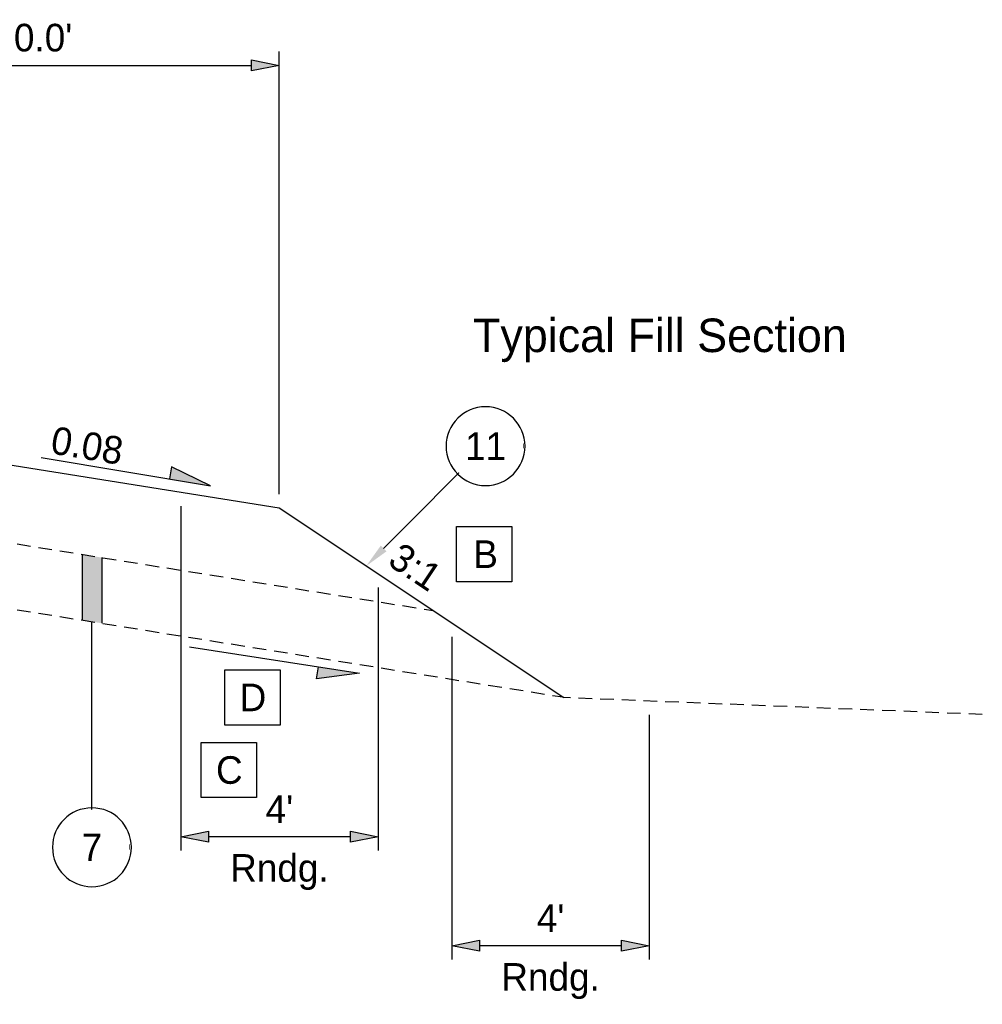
# Model space of a CAD drawing. Header units: feet. Extents: x -16 to 297, y -33 to 148.
# Tile 30 of 30: x 243 to 263, y 126 to 146. Entities that reach past the tile are written whole.
import ezdxf
from ezdxf import colors
from ezdxf.entities.mleader import LeaderData, LeaderLine
from ezdxf.enums import TextEntityAlignment as Align
from ezdxf.math import Vec2, Vec3

# ---------------------------------------------------------------- set-up
doc = ezdxf.new("R2010")
doc.units = ezdxf.units.FT
doc.header["$LTSCALE"] = 4
doc.header["$MEASUREMENT"] = 0
doc.set_wipeout_variables(frame=1)
doc.linetypes.add('OhDOT_USTN2', pattern=[0.10999999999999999, 0.069, -0.04099999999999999])
for name, color, linetype in [('TX_P_1', 7, 'Continuous'), ('TX_P_Misc', 7, 'Continuous'), ('XS_P_Finished_Grade', 3, 'Continuous'), ('XS_P_Subgrade', 4, 'Continuous'), ('XS_X_Ground_Line', 3, 'OhDOT_USTN2')]:
    doc.layers.add(name, color=color, linetype=linetype)
doc.styles.add('Slanted-Normal', font='font31.shx', dxfattribs={"height": 0.14})
doc.styles.add('Slanted-Sub Title', font='font31.shx', dxfattribs={"height": 0.17})
doc.dimstyles.new('Dec-0  Slanted', dxfattribs={"dimtxt": 0.14, "dimasz": 0.14, "dimexe": 0.07000000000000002, "dimexo": 0.07000000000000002, "dimgap": 0.07000000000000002, "dimtad": 1, "dimdec": 0, "dimzin": 3, "dimdsep": 46, "dimtxsty": 'Slanted-Normal', "dimblk": 'Dim1', "dimcen": 0, "dimclrd": 95, "dimclre": 95, "dimclrt": 7, "dimaunit": 1, "dimadec": 5, "dimazin": 3, "dimtfac": 1, "dimtdec": 0, "dimtmove": 1, "dimatfit": 0, "dimldrblk": 'Dim1', "dimfxl": 1, "dimtolj": 1, "dimtzin": 0, "dimlwd": -1, "dimlwe": -1, "dimarcsym": 0})
doc.dimstyles.new('Dec-1  Slanted', dxfattribs={"dimtxt": 0.14, "dimasz": 0.14, "dimexe": 0.07000000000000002, "dimexo": 0.07000000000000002, "dimgap": 0.07000000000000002, "dimtad": 1, "dimdec": 1, "dimzin": 3, "dimdsep": 46, "dimtxsty": 'Slanted-Normal', "dimblk": 'Dim1', "dimcen": 0, "dimclrd": 95, "dimclre": 95, "dimclrt": 7, "dimadec": 1, "dimazin": 3, "dimtfac": 1, "dimtdec": 1, "dimtix": 1, "dimtofl": 0, "dimtmove": 1, "dimatfit": 3, "dimldrblk": 'Dim1', "dimfxl": 1, "dimtolj": 1, "dimtzin": 0, "dimlwd": -1, "dimlwe": -1, "dimarcsym": 0})

# ---------------------------------------------------------------- blocks, each defined once
blk = doc.blocks.new('Dim1')
h = blk.add_hatch(color=4)
h.dxf.hatch_style = 1
h.paths.add_polyline_path([(0, 0), (-1.000000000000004, -0.1999999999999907), (-1.000000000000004, 0.1999999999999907)])
at = {"color": 4}
blk.add_lwpolyline([(0, 0), (-1.000000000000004, -0.1999999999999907), (-1.000000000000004, 0.1999999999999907), (0, 0)], dxfattribs=at)
blk = doc.blocks.new('*D1034')
at = {"layer": 'Defpoints', "color": 0, "transparency": 16777216}
for p in [(248.6414100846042, 144.991129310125), (238.6450068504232, 137.4503738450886), (248.6414100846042, 136.0108054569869)]:
    blk.add_point(p, dxfattribs=at)
at = {"layer": 'TX_P_1', "color": 95, "linetype": 'Continuous', "transparency": 16777216}
for p, q in [((238.6450068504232, 137.7303738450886), (238.6450068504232, 145.271129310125)), ((248.6414100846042, 136.2908054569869), (248.6414100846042, 145.271129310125)), ((239.2050068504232, 144.991129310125), (248.0814100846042, 144.991129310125))]:
    blk.add_line(p, q, dxfattribs=at)
at = {"layer": 'TX_P_1', "color": 95, "transparency": 16777216, "xscale": 0.56, "yscale": 0.56, "zscale": 0.56, "rotation": 180}
blk.add_blockref('Dim1', (238.6450068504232, 144.991129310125), dxfattribs=at)
at = {"layer": 'TX_P_1', "color": 95, "transparency": 16777216, "xscale": 0.56, "yscale": 0.56, "zscale": 0.56}
blk.add_blockref('Dim1', (248.6414100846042, 144.991129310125), dxfattribs=at)
at = {"layer": 'TX_P_1', "color": 7, "transparency": 16777216, "insert": (243.6432084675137, 145.551129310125), "char_height": 0.56, "attachment_point": 5, "style": 'Slanted-Normal'}
blk.add_mtext("\\A1;10.0'", dxfattribs=at)
blk = doc.blocks.new('SLOPE')
at = {"layer": 'TX_P_Misc'}
h = blk.add_hatch(color=4, dxfattribs=at)
h.dxf.hatch_style = 1
h.paths.add_polyline_path([(0.871497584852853, 0), (0.6607956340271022, 0.0615232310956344), (0.6607956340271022, 3.469446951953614e-18)])
at = {"layer": 'TX_P_Misc', "color": 4}
for p, q in [((0.871497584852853, 0), (0.6607956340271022, 0.0615232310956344)), ((0.6607956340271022, 0.0615232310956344), (0.6607956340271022, 0))]:
    blk.add_line(p, q, dxfattribs=at)
at = {"layer": 'TX_P_Misc', "color": 95}
blk.add_line((0, 0), (0.871497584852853, 0), dxfattribs=at)
at = {"layer": 'TX_P_Misc', "style": 'Slanted-Normal'}
blk.add_attdef('SLOPE', (0.03531982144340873, 0.02887350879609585), '', height=0.14, dxfattribs=at)
blk = doc.blocks.new('*D1035')
at = {"layer": 'Defpoints', "color": 0, "transparency": 16777216}
for p in [(246.6450068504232, 136.3302299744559), (250.6450068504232, 134.6750742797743), (246.6450068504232, 129.340566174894)]:
    blk.add_point(p, dxfattribs=at)
at = {"layer": 'TX_P_1', "color": 95, "linetype": 'Continuous', "transparency": 16777216}
for p, q in [((246.6450068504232, 136.0502299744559), (246.6450068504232, 129.060566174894)), ((250.6450068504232, 134.3950742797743), (250.6450068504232, 129.060566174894)), ((250.0850068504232, 129.340566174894), (247.2050068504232, 129.340566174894))]:
    blk.add_line(p, q, dxfattribs=at)
at = {"layer": 'TX_P_1', "color": 95, "transparency": 16777216, "xscale": 0.56, "yscale": 0.56, "zscale": 0.56, "rotation": 180}
blk.add_blockref('Dim1', (246.6450068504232, 129.340566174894), dxfattribs=at)
at = {"layer": 'TX_P_1', "color": 95, "transparency": 16777216, "xscale": 0.56, "yscale": 0.56, "zscale": 0.56}
blk.add_blockref('Dim1', (250.6450068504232, 129.340566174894), dxfattribs=at)
at = {"layer": 'TX_P_1', "color": 7, "transparency": 16777216, "char_height": 0.56, "attachment_point": 5, "style": 'Slanted-Normal'}
for s, insert in [("\\A1;4'", (248.6450068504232, 129.900566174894)), ('\\A1;Rndg.', (248.6450068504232, 128.6227883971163))]:
    blk.add_mtext(s, dxfattribs=dict(at, insert=insert))
blk = doc.blocks.new('*D1036')
at = {"layer": 'Defpoints', "color": 0, "transparency": 16777216}
for p in [(252.1450068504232, 133.6750742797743), (256.1450068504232, 132.0930489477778), (252.1450068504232, 127.1290187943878)]:
    blk.add_point(p, dxfattribs=at)
at = {"layer": 'TX_P_1', "color": 95, "linetype": 'Continuous', "transparency": 16777216}
for p, q in [((252.1450068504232, 133.3950742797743), (252.1450068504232, 126.8490187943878)), ((256.1450068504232, 131.8130489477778), (256.1450068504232, 126.8490187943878)), ((255.5850068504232, 127.1290187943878), (252.7050068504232, 127.1290187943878))]:
    blk.add_line(p, q, dxfattribs=at)
at = {"layer": 'TX_P_1', "color": 95, "transparency": 16777216, "xscale": 0.56, "yscale": 0.56, "zscale": 0.56, "rotation": 180}
blk.add_blockref('Dim1', (252.1450068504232, 127.1290187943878), dxfattribs=at)
at = {"layer": 'TX_P_1', "color": 95, "transparency": 16777216, "xscale": 0.56, "yscale": 0.56, "zscale": 0.56}
blk.add_blockref('Dim1', (256.1450068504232, 127.1290187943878), dxfattribs=at)
at = {"layer": 'TX_P_1', "color": 7, "transparency": 16777216, "char_height": 0.56, "attachment_point": 5, "style": 'Slanted-Normal'}
for s, insert in [("\\A1;4'", (254.1450068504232, 127.6890187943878)), ('\\A1;Rndg.', (254.1450068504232, 126.41124101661))]:
    blk.add_mtext(s, dxfattribs=dict(at, insert=insert))
blk = doc.blocks.new('_DotSmall')
at = {"color": 0, "linetype": 'ByBlock', "const_width": 0.5}
blk.add_lwpolyline([(-0.0625, 0, 1), (0.0625, 0, 1)], format="xyb", close=True, dxfattribs=at)
blk = doc.blocks.new('*U963')
at = {"layer": 'TX_P_Misc', "color": 95}
blk.add_line((-1.387778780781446e-17, 0), (-1.387778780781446e-17, 1.144643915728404), dxfattribs=at)
at = {"layer": 'TX_P_Misc'}
blk.add_circle((0, 0), 0.2, dxfattribs=at)
at = {"layer": 'TX_P_Misc', "color": 95}
ml = blk.add_multileader_mtext('Standard', dxfattribs=at)
ml.set_content('', color=95, style='Slanted-Normal')
ml.set_leader_properties()
ml.set_arrow_properties(name='DOTSMALL')
ml.build(insert=Vec2(0, 0))
ml.multileader.update_dxf_attribs({"has_dogleg": 0, "text_left_attachment_type": 2, "text_right_attachment_type": 2, "dogleg_length": 0.18, "arrow_head_size": 0.125})
ctx = ml.context
ctx.base_point, ctx.char_height, ctx.arrow_head_size, ctx.landing_gap_size, ctx.plane_origin = Vec3(0, 0), 0.14, 0.125, 0.0001, Vec3(0.9926632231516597, 0.4958960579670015)
ctx.left_attachment, ctx.right_attachment, ctx.text_align_type = 2, 2, 1
notes = []
notes.append((ctx, [(1, (1, 1, 0), (-0.18, 0), (1, 0), 0.18, [(0, [(-0.1546852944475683, 0.001480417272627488)], 0, [])])]))
ctx.mtext.insert, ctx.mtext.alignment, ctx.mtext.flow_direction = Vec3(0.0001000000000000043, 0.07), 2, 5
ml = blk.add_multileader_mtext('Standard', dxfattribs=at)
ml.set_content('', color=95, style='Slanted-Normal')
ml.set_leader_properties()
ml.build(insert=Vec2(0, 0))
ml.multileader.update_dxf_attribs({"has_dogleg": 0, "text_left_attachment_type": 2, "text_right_attachment_type": 2, "dogleg_length": 0.18, "arrow_head_size": 0.125})
ctx = ml.context
ctx.base_point, ctx.char_height, ctx.arrow_head_size, ctx.landing_gap_size, ctx.plane_origin = Vec3(-9.999999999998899e-05, 0), 0.14, 0.125, 0.0001, Vec3(0.5883962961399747, 0.4958960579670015)
ctx.left_attachment, ctx.right_attachment, ctx.text_align_type = 2, 2, 1
notes.append((ctx, [(0, (1, 1, 0), (0.1801, 0), (-1, 0), 0.18, [(0, [(0.1698233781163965, -0.000340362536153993)], 0, [])])]))
ctx.mtext.insert, ctx.mtext.alignment, ctx.mtext.flow_direction = Vec3(0, 0.07), 2, 5
for ctx, leaders in notes:
    for number, flags, end, landing, length, lines in leaders:
        leader = LeaderData()
        leader.index, (leader.has_last_leader_line, leader.has_dogleg_vector, leader.attachment_direction) = number, flags
        leader.last_leader_point, leader.dogleg_vector, leader.dogleg_length = Vec3(end), Vec3(landing), length
        for number, points, colour, breaks in lines:
            line = LeaderLine()
            line.index, line.vertices, line.color, line.breaks = number, Vec3.list(points), colors.encode_raw_color(colour), breaks
            leader.lines.append(line)
        ctx.leaders.append(leader)
blk.add_wipeout([(0.187044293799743, 0.03545878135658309), (0.18112522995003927, 0.05862204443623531), (0.1723497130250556, 0.08086080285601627), (0.1608561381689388, 0.10182433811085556), (0.1468257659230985, 0.12118204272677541), (0.1304798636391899, 0.1386286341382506), (0.11207621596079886, 0.1538889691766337), (0.09190505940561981, 0.1667223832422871), (0.07028450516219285, 0.17692648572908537), (0.047555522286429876, 0.18434035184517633), (0.02407656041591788, 0.18884706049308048), (0.00021789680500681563, 0.19037553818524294), (-0.023644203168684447, 0.18890167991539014), (-0.04713341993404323, 0.18444872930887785), (-0.06987931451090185, 0.1770869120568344), (-0.09152317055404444, 0.16693232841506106), (-0.11172365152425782, 0.1541451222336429), (-0.1301621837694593, 0.13892695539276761), (-0.14654798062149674, 0.12151782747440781), (-0.16062262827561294, 0.10219229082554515), (-0.17216416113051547, 0.08125512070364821), (-0.18099056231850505, 0.05903650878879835), (-0.1869626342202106, 0.035886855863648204), (-0.1899861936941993, 0.012171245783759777), (-0.1900135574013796, -0.011736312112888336), (-0.1870442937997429, -0.0354587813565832), (-0.1811252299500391, -0.058622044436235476), (-0.17234971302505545, -0.08086080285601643), (-0.1608561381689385, -0.10182433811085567), (-0.14682576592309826, -0.12118204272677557), (-0.13047986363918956, -0.1386286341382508), (-0.11207621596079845, -0.15388896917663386), (-0.09190505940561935, -0.16672238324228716), (-0.07028450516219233, -0.17692648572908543), (-0.04755552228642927, -0.18434035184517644), (-0.02407656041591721, -0.18884706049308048), (-0.00021789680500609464, -0.1903755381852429), (0.023644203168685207, -0.18890167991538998), (0.047133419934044, -0.1844487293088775), (0.06987931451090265, -0.177086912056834), (0.09152317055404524, -0.16693232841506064), (0.11172365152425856, -0.15414512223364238), (0.13016218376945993, -0.13892695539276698), (0.14654798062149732, -0.12151782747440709), (0.1606226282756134, -0.10219229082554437), (0.17216416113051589, -0.08125512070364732), (0.18099056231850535, -0.059036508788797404), (0.1869626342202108, -0.03588685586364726), (0.18998619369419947, -0.012171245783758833), (0.19001355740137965, 0.01173631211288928)])
at = {"layer": 'TX_P_Misc', "style": 'Slanted-Normal'}
blk.add_attdef('ITEM', text='', height=0.14, dxfattribs=at).set_placement((0, 0), align=Align.MIDDLE_CENTER)
blk = doc.blocks.new('*U969')
at = {"layer": 'TX_P_Misc', "color": 95}
blk.add_line((-1.387778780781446e-17, 0), (-1.387778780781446e-17, 0.1676484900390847), dxfattribs=at)
at = {"layer": 'TX_P_Misc'}
blk.add_circle((0, 0), 0.2, dxfattribs=at)
at = {"layer": 'TX_P_Misc', "color": 95}
ml = blk.add_multileader_mtext('Standard', dxfattribs=at)
ml.set_content('', color=95, style='Slanted-Normal')
ml.set_leader_properties()
ml.set_arrow_properties(name='DOTSMALL')
ml.build(insert=Vec2(0, 0))
ml.multileader.update_dxf_attribs({"has_dogleg": 0, "text_left_attachment_type": 2, "text_right_attachment_type": 2, "dogleg_length": 0.18, "arrow_head_size": 0.125})
ctx = ml.context
ctx.base_point, ctx.char_height, ctx.arrow_head_size, ctx.landing_gap_size, ctx.plane_origin = Vec3(0, 0), 0.14, 0.125, 0.0001, Vec3(0.9926632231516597, 0.4958960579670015)
ctx.left_attachment, ctx.right_attachment, ctx.text_align_type = 2, 2, 1
notes = []
notes.append((ctx, [(1, (1, 1, 0), (-0.18, 0), (1, 0), 0.18, [(0, [(-0.1546852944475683, 0.001480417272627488)], 0, [])])]))
ctx.mtext.insert, ctx.mtext.alignment, ctx.mtext.flow_direction = Vec3(0.0001000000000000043, 0.07), 2, 5
ml = blk.add_multileader_mtext('Standard', dxfattribs=at)
ml.set_content('', color=95, style='Slanted-Normal')
ml.set_leader_properties()
ml.build(insert=Vec2(0, 0))
ml.multileader.update_dxf_attribs({"has_dogleg": 0, "text_left_attachment_type": 2, "text_right_attachment_type": 2, "dogleg_length": 0.18, "arrow_head_size": 0.125})
ctx = ml.context
ctx.base_point, ctx.char_height, ctx.arrow_head_size, ctx.landing_gap_size, ctx.plane_origin = Vec3(-9.999999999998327e-05, 0), 0.14, 0.125, 0.0001, Vec3(0.5883962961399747, 0.4958960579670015)
ctx.left_attachment, ctx.right_attachment, ctx.text_align_type = 2, 2, 1
notes.append((ctx, [(0, (1, 1, 0), (0.1801, 0), (-1, 0), 0.18, [(0, [(0.6049446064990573, -0.6077931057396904)], 0, [])])]))
ctx.mtext.insert, ctx.mtext.alignment, ctx.mtext.flow_direction = Vec3(2.102363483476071e-17, 0.07), 2, 5
for ctx, leaders in notes:
    for number, flags, end, landing, length, lines in leaders:
        leader = LeaderData()
        leader.index, (leader.has_last_leader_line, leader.has_dogleg_vector, leader.attachment_direction) = number, flags
        leader.last_leader_point, leader.dogleg_vector, leader.dogleg_length = Vec3(end), Vec3(landing), length
        for number, points, colour, breaks in lines:
            line = LeaderLine()
            line.index, line.vertices, line.color, line.breaks = number, Vec3.list(points), colors.encode_raw_color(colour), breaks
            leader.lines.append(line)
        ctx.leaders.append(leader)
blk.add_wipeout([(0.187044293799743, 0.03545878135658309), (0.18112522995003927, 0.05862204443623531), (0.1723497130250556, 0.08086080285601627), (0.1608561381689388, 0.10182433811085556), (0.1468257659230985, 0.12118204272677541), (0.1304798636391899, 0.1386286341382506), (0.11207621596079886, 0.1538889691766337), (0.09190505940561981, 0.1667223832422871), (0.07028450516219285, 0.17692648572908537), (0.047555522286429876, 0.18434035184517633), (0.02407656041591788, 0.18884706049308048), (0.00021789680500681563, 0.19037553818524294), (-0.023644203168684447, 0.18890167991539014), (-0.04713341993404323, 0.18444872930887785), (-0.06987931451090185, 0.1770869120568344), (-0.09152317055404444, 0.16693232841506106), (-0.11172365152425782, 0.1541451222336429), (-0.1301621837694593, 0.13892695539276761), (-0.14654798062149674, 0.12151782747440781), (-0.16062262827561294, 0.10219229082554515), (-0.17216416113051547, 0.08125512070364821), (-0.18099056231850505, 0.05903650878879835), (-0.1869626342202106, 0.035886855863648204), (-0.1899861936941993, 0.012171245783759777), (-0.1900135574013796, -0.011736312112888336), (-0.1870442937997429, -0.0354587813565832), (-0.1811252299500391, -0.058622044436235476), (-0.17234971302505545, -0.08086080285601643), (-0.1608561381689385, -0.10182433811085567), (-0.14682576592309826, -0.12118204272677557), (-0.13047986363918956, -0.1386286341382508), (-0.11207621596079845, -0.15388896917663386), (-0.09190505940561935, -0.16672238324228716), (-0.07028450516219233, -0.17692648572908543), (-0.04755552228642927, -0.18434035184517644), (-0.02407656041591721, -0.18884706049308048), (-0.00021789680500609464, -0.1903755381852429), (0.023644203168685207, -0.18890167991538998), (0.047133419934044, -0.1844487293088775), (0.06987931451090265, -0.177086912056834), (0.09152317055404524, -0.16693232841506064), (0.11172365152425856, -0.15414512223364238), (0.13016218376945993, -0.13892695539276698), (0.14654798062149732, -0.12151782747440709), (0.1606226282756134, -0.10219229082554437), (0.17216416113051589, -0.08125512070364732), (0.18099056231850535, -0.059036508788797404), (0.1869626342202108, -0.03588685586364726), (0.18998619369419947, -0.012171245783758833), (0.19001355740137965, 0.01173631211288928)])
at = {"layer": 'TX_P_Misc', "style": 'Slanted-Normal'}
blk.add_attdef('ITEM', text='', height=0.14, dxfattribs=at).set_placement((0, 0), align=Align.MIDDLE_CENTER)

msp = doc.modelspace()

# ---------------------------------------------------------------- hatches: boundary and pattern name
at = {"layer": 'TX_P_1'}
h = msp.add_hatch(color=256, dxfattribs=at)
h.dxf.hatch_style = 1
h.paths.add_polyline_path([(244.642294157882, 135.0692078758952), (245.042294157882, 135.0052078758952), (245.042294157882, 133.6722078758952), (244.642294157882, 133.7362078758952)])

# ---------------------------------------------------------------- linework, layer by layer
at = {"layer": 'XS_P_Finished_Grade'}
for p, q in [((242.6414100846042, 136.9708054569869), (248.6414100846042, 136.0108054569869)), ((248.6414100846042, 136.0108054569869), (254.4135913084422, 132.162684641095))]:
    msp.add_line(p, q, dxfattribs=at)
at = {"layer": 'XS_P_Subgrade', "linetype": 'OhDOT_USTN2'}
for p, q in [((238.9783401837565, 135.9754405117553), (251.7627050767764, 133.9299421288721)), ((238.9783401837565, 134.6424405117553), (254.3936261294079, 132.1759947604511))]:
    msp.add_line(p, q, dxfattribs=at)
at = {"layer": 'XS_X_Ground_Line'}
msp.add_line((262.9011560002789, 131.8213238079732), (254.4135913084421, 132.162684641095), dxfattribs=at)

# ---------------------------------------------------------------- block references
at = {"layer": 'TX_P_1'}
ref = msp.add_blockref('SLOPE', (243.8101414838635, 137.0329383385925), dxfattribs=dict(at, xscale=3.999999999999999, yscale=3.999999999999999, zscale=3.999999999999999, rotation=350.5993534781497))
ref.add_attrib('SLOPE', '0.08', (243.9815421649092, 137.1216273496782), dxfattribs={"layer": 'TX_P_Misc', "height": 0.5600000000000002, "rotation": 350.5993534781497, "style": 'Slanted-Normal'})
at = {"layer": 'TX_P_1', "xscale": -3.999999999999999, "yscale": 3.999999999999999, "zscale": 3.999999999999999, "rotation": 171.2200926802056}
msp.add_blockref('SLOPE', (246.8221526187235, 133.1942504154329), dxfattribs=at)

# ---------------------------------------------------------------- texts
at = {"layer": 'TX_P_1', "insert": (252.5718782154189, 139.8542467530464), "char_height": 0.68, "attachment_point": 1, "style": 'Slanted-Sub Title'}
msp.add_mtext('Typical Fill Section', dxfattribs=at)
at = {"layer": 'TX_P_1', "insert": (251.1248488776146, 135.3375407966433), "char_height": 0.56, "attachment_point": 1, "rotation": 326.3125769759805, "style": 'Slanted-Normal'}
msp.add_mtext('3:1', dxfattribs=at)
at = {"layer": 'TX_P_1', "char_height": 0.56, "attachment_point": 3, "style": 'Slanted-Normal', "bg_fill": 16, "box_fill_scale": 1.5, "bg_fill_color": 256, "bg_fill_transparency": 0}
for s, insert in [('B', (253.0763188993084, 135.3531672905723)), ('D', (248.3782500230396, 132.4472274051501)), ('C', (247.8993628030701, 130.9740571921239))]:
    msp.add_mtext(s, dxfattribs=dict(at, insert=insert))

# ---------------------------------------------------------------- dimensions: what is measured, and where the dimension line sits
at = {"layer": 'TX_P_1'}
dim = msp.add_linear_dim(base=(248.6414100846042, 144.991129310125), p1=(238.6450068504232, 137.4503738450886), p2=(248.6414100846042, 136.0108054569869), angle=180, dimstyle='Dec-1  Slanted', override={"dimpost": "'"}, dxfattribs=at)
dim.commit()
dim.dimension.update_dxf_attribs({"geometry": '*D1034', "text_midpoint": (243.6432084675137, 145.551129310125)})
for base, p1, p2, picture, middle in [((246.6450068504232, 129.340566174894), (250.6450068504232, 134.6750742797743), (246.6450068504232, 136.3302299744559), '*D1035', (248.6450068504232, 129.340566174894)), ((252.1450068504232, 127.1290187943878), (256.1450068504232, 132.0930489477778), (252.1450068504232, 133.6750742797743), '*D1036', (254.1450068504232, 127.1290187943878))]:
    dim = msp.add_linear_dim(base=base, p1=p1, p2=p2, angle=180, text='<>\\XRndg.', dimstyle='Dec-0  Slanted', override={"dimpost": "'"}, dxfattribs=at)
    dim.commit()
    dim.dimension.update_dxf_attribs({"geometry": picture, "text_midpoint": middle})

# ---------------------------------------------------------------- next in the draw order: block references
ref = msp.add_blockref('*U969', (252.8258026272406, 137.2655684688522), dxfattribs=dict(at, xscale=-4, yscale=4, zscale=4))
ref.add_attrib('ITEM', '11', dxfattribs={"layer": 'TX_P_Misc', "height": 0.56, "style": 'Slanted-Normal'}).set_placement((252.8258026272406, 137.2655684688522), align=Align.MIDDLE_CENTER)
ref = msp.add_blockref('*U963', (244.842294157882, 129.1256322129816), dxfattribs=dict(at, xscale=-4, yscale=4, zscale=4))
ref.add_attrib('ITEM', '7', dxfattribs={"layer": 'TX_P_Misc', "height": 0.56, "style": 'Slanted-Normal'}).set_placement((244.842294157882, 129.1256322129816), align=Align.MIDDLE_CENTER)

# ---------------------------------------------------------------- next in the draw order: linework, layer by layer
for p, q in [((244.642294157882, 135.0692078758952), (244.642294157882, 133.7362078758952)), ((245.042294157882, 135.0052078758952), (245.042294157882, 133.6722078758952))]:
    msp.add_line(p, q, dxfattribs=at)

doc.saveas('drawing.dxf')
